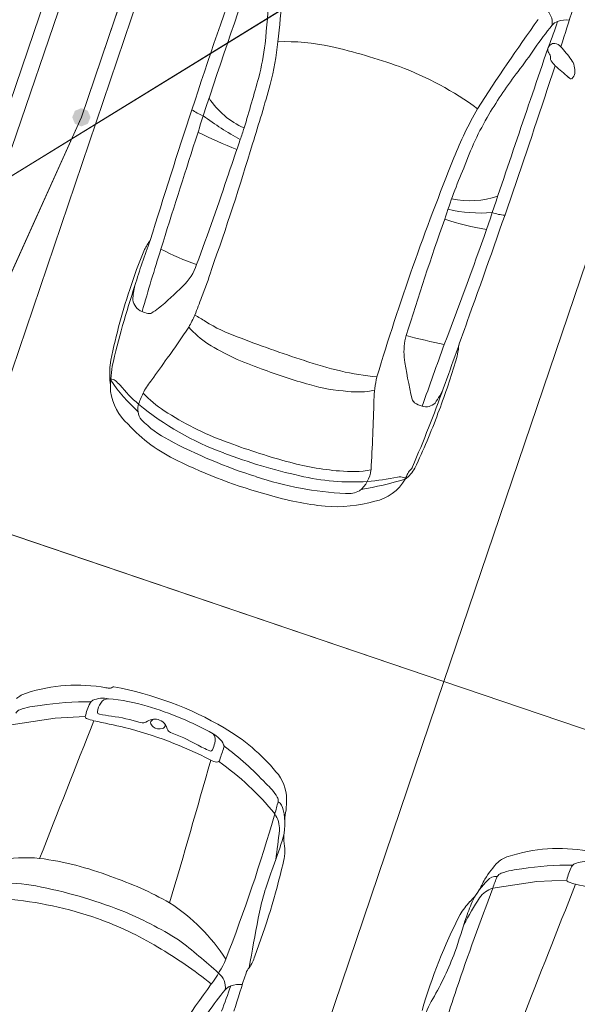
# Model space of a CAD drawing. Header units: metres. Extents: x 6541766 to 6542290, y 5894743 to 5895338.
# Tile 51 of 78: x 6541957.27 to 6541960.01, y 5895233.97 to 5895238.8. Entities that reach past the tile are written whole.
import ezdxf

# ---------------------------------------------------------------- set-up
doc = ezdxf.new("R2010")
doc.units = ezdxf.units.M
for name, pattern in [('0.5_0.5', [1, 0.5, -0.5]), ('DASHED', [0.75, 0.5, -0.25]), ('egkk-500', [2, 1.5, -0.5]), ('egug-500', [1, 0.5, -0.5])]:
    doc.linetypes.add(name, pattern=pattern)
for name, color, linetype in [('217-kontur klasyfikacyjny', 7, 'Continuous'), ('218-kontur użytku gruntowego', 7, 'Continuous'), ('219-działka ewidencyjna', 7, 'Continuous'), ('przewód kanalizacyjny', 7, 'Continuous')]:
    doc.layers.add(name, color=color, linetype=linetype)
for name, color, linetype, lineweight in [('_dr_obrzeże 8x30', 210, 'Continuous', 30), ('_dr_ścieki kd', 36, 'Continuous', 30), ('A-OZNACZENIA', 7, 'Continuous', 15), ('A-PZT', 4, 'Continuous', 9), ('IE - podklad', 8, 'Continuous', 9)]:
    doc.layers.add(name, color=color, linetype=linetype, lineweight=lineweight)
doc.layers.add('A-ZIELŃ - PROJ -B', color=7, linetype='Continuous', lineweight=13, true_color=0x91c200)

# ---------------------------------------------------------------- blocks, each defined once
blk = doc.blocks.new('blok - sanitarne pzt chelmza ng')
at = {"layer": 'przewód kanalizacyjny', "color": 34, "linetype": 'Continuous', "lineweight": 9}
for q in [(6542523.08, 5895278.6), (6542481.059, 5895252.714)]:
    blk.add_line((6542454.82, 5895236.55), q, dxfattribs=at)
blk = doc.blocks.new('blok - podklad szary rfqfqw')
at = {"color": 8, "linetype": 'ByBlock', "lineweight": 9}
for p, q in [((6541957.4413, 5895235.3702), (6541957.5892, 5895235.3776)), ((6541957.2252, 5895235.3371), (6541957.4413, 5895235.3702)), ((6541959.5911, 5895234.5347), (6541959.8072, 5895234.5678)), ((6541959.8072, 5895234.5678), (6541959.9551, 5895234.5752))]:
    blk.add_line(p, q, dxfattribs=at)
for centre, radius, start, end in [((6541954.1209, 5895239.1625), 4.3778, 353.6907, 0.14), ((6541981.0128, 5895230.8982), 24.0839, 160.09607, 161.95802), ((6542012.1323, 5895220.3874), 56.8682, 160.75051, 161.61062), ((6541954.2326, 5895239.178), 4.3302, 353.5381, 356.5543), ((6541451.9474, 5895399.7177), 532.8968, 342.409089, 342.430217), ((6541959.7939, 5895238.7828), 0.0895, 352.9151, 51.5451), ((6541967.1388, 5895233.4983), 9.042, 144.1012, 147.46043), ((6541960.9584, 5895237.8701), 1.4036, 140.0279, 145.8158), ((6541956.4439, 5895239.9729), 3.6618, 339.1008, 341.1582), ((6541959.9246, 5895238.7399), 0.0526, 106.7316, 142.6906), ((6541959.949, 5895238.6967), 0.1015, 80.0491, 112.9336), ((6541957.2134, 5895238.8307), 1.2676, 345.6067, 353.2359), ((6541957.3241, 5895238.8014), 1.2162, 344.7588, 354.7737), ((6541958.5733, 5895237.6447), 1.0467, 77.7935, 92.0847), ((6541958.1035, 5895235.6825), 3.0642, 70.3839, 76.9638), ((6541959.8887, 5895238.6521), 0.028, 120.7743, 215.9227), ((6541959.8921, 5895238.657), 0.0261, 81.7607, 132.7462), ((6541959.8838, 5895238.627), 0.0571, 43.537, 77.815), ((6541959.3495, 5895238.1479), 0.7747, 36.0142, 42.0031), ((6542225.3487, 5895148.1519), 280.4904, 161.175516, 161.367053), ((6541957.2668, 5895240.396), 3.0695, 322.9218, 325.5304), ((6541959.7864, 5895238.5769), 0.099, 28.943, 36.4132), ((6541959.8526, 5895238.6158), 0.0223, 349.2167, 23.7181), ((6541958.5825, 5895237.0896), 1.5781, 53.7255, 69.6177), ((6541920.3185, 5895251.4775), 41.629, 340.15378, 341.94072), ((6541959.897, 5895238.6088), 0.0227, 172.6031, 211.8602), ((6541959.3123, 5895238.1351), 0.73, 36.807, 39.231), ((6541958.6139, 5895237.0065), 2.0243, 48.2248, 50.6751), ((6541959.9026, 5895238.5489), 0.0916, 352.2606, 36.5456), ((6541946.162, 5895241.9321), 12.7457, 343.29118, 344.45156), ((6541961.4148, 5895237.2351), 2.1457, 142.3646, 149.1891), ((6541959.9942, 5895238.5514), 0.0473, 228.0349, 242.631), ((6541959.9554, 5895238.5393), 0.0381, 308.8881, 355.8593), ((6541951.5411, 5895240.3945), 7.2146, 342.2099, 344.62581), ((6541959.9756, 5895238.5145), 0.00607, 238.2622, 307.2572), ((6541958.5297, 5895238.631), 0.3971, 213.0792, 246.2195), ((6541989.2665, 5895228.0542), 32.8129, 161.69992, 162.87689), ((6541958.2412, 5895238.5296), 0.2146, 233.3895, 250.0881), ((6541953.5519, 5895239.7224), 4.8222, 341.6942, 343.189), ((6541959.1704, 5895239.6862), 1.6882, 233.5787, 240.9385), ((6541961.0275, 5895237.4858), 1.7468, 149.9027, 158.6782), ((6541960.8743, 5895237.5624), 1.5138, 149.3482, 160.3725), ((6541959.1884, 5895240.3742), 2.371, 243.8286, 248.8787), ((6541970.582, 5895234.1315), 12.8938, 161.28986, 161.55739), ((6542035.387, 5895213.4308), 81.1328, 162.218438, 162.614439), ((6541946.6153, 5895241.701), 12.3068, 340.40152, 343.42465), ((6541937.4074, 5895245.2882), 22.1066, 340.87803, 341.3275), ((6541970.9236, 5895233.4629), 12.4292, 157.99016, 163.24734), ((6541946.2646, 5895242.0386), 12.6747, 339.48969, 341.64097), ((6541961.9436, 5895236.9995), 2.7154, 156.7614, 162.4212), ((6541959.4774, 5895238.3341), 0.4241, 257.9276, 288.9754), ((6541959.5339, 5895238.588), 0.7379, 257.2361, 274.2009), ((6541959.6622, 5895238.0598), 0.2206, 250.3415, 266.8843), ((6541971.6744, 5895233.4214), 13.081, 160.35273, 162.99089), ((6541959.7634, 5895239.0543), 1.3006, 251.6947, 261.0106), ((6541940.3625, 5895244.5067), 20.3455, 338.96917, 340.66273), ((6541961.2192, 5895236.4709), 3.5372, 159.4042, 163.1847), ((6541958.0672, 5895237.5851), 0.2056, 140.7257, 155.5293), ((6541959.5495, 5895236.9478), 1.819, 156.5984, 163.1837), ((6541969.6912, 5895233.9826), 12.2974, 162.53554, 164.02741), ((6541958.4906, 5895238.6609), 1.1208, 241.7882, 251.5495), ((6541957.9062, 5895237.669), 0.2404, 312.3168, 342.7589), ((6541956.2988, 5895238.1683), 2.0009, 338.5147, 342.6907), ((6541960.2636, 5895236.6285), 2.5968, 160.9976, 169.4562), ((6541961.9792, 5895236.1102), 4.3708, 161.5402, 166.9449), ((6541958.0656, 5895237.4258), 0.2422, 163.6092, 180.3183), ((6541957.0507, 5895238.4897), 1.4255, 309.0189, 315.5366), ((6541957.8914, 5895237.431), 0.0683, 185.4451, 250.4988), ((6541965.6355, 5895234.516), 8.0247, 158.6654, 159.32583), ((6541957.9168, 5895237.4656), 0.1101, 244.0523, 259.5567), ((6541957.9035, 5895237.382), 0.0255, 254.889, 296.0443), ((6541957.7723, 5895237.6009), 0.2807, 300.4883, 308.8023), ((6541957.5945, 5895237.5861), 0.5834, 329.4877, 336.0301), ((6541957.8524, 5895236.8375), 0.5809, 55.6901, 61.7242), ((6541958.5978, 5895237.9906), 0.7924, 238.1657, 250.6541), ((6539955.0297, 5895949.4811), 2127.1906, 340.4308561, 340.4409631), ((6541955.4851, 5895238.9773), 3.1096, 323.7162, 327.1378), ((6541958.5019, 5895237.6596), 0.5482, 222.3984, 235.5549), ((6541960.34, 5895242.3654), 5.5008, 248.6268, 252.2742), ((6541959.4426, 5895237.1691), 0.288, 164.1174, 185.311), ((6541959.9905, 5895240.4429), 3.2998, 255.5223, 258.8556), ((6541958.8643, 5895238.3074), 1.2892, 238.5622, 251.4013), ((6542000.5423, 5895222.3071), 43.8011, 160.11503, 160.53709), ((6541959.0478, 5895237.2357), 0.3781, 341.2564, 354.8754), ((6541890.94, 5895284.9505), 82.3533, 324.417187, 324.507963), ((6541959.2152, 5895238.7067), 1.6739, 250.8174, 257.1755), ((6541961.3448, 5895237.4488), 2.2104, 187.9682, 193.4188), ((6541956.3649, 5895238.0125), 3.1709, 338.8242, 343.5418), ((6541958.1376, 5895237.0663), 0.4286, 174.9988, 188.1418), ((6541958.4232, 5895236.9899), 0.71, 171.286, 181.2654), ((6541959.3812, 5895239.52), 2.6054, 249.1311, 254.6274), ((6541959.1337, 5895238.2936), 1.2531, 256.6175, 264.8824), ((6541958.5188, 5895237.5898), 0.9808, 214.8844, 226.9167), ((6541957.7151, 5895236.9999), 0.0345, 54.0892, 90.8866), ((6541957.6288, 5895236.8872), 0.1764, 41.9597, 52.8597), ((6541958.2319, 5895236.7776), 0.405, 141.2871, 151.3524), ((6541959.5817, 5895236.9152), 0.5748, 166.892, 178.3096), ((6541957.9759, 5895237.0111), 0.2652, 187.9799, 228.276), ((6541958.4174, 5895237.5512), 0.8546, 219.714, 228.4765), ((6541958.3515, 5895236.7319), 0.5321, 153.2139, 159.8245), ((6541958.9353, 5895237.841), 0.8683, 253.6294, 266.2865), ((6541958.9287, 5895237.3809), 0.4094, 263.0313, 281.5364), ((6541952.6041, 5895239.4341), 7.1742, 336.76276, 340.09024), ((6541958.9976, 5895237.1431), 0.3833, 323.8595, 336.6184), ((6541958.2741, 5895237.3435), 0.5507, 223.3218, 237.3813), ((6541949.5774, 5895237.1584), 9.4326, 356.53533, 358.62562), ((6541959.2289, 5895236.9473), 0.036, 198.5964, 232.4177), ((6541957.9385, 5895236.8879), 0.0908, 162.3135, 215.9884), ((6541958.7593, 5895238.0136), 1.4283, 230.5045, 249.9486), ((6541958.7433, 5895238.0271), 1.3797, 236.2745, 250.2505), ((6541959.2859, 5895237.0396), 0.1443, 236.8427, 253.1732), ((6541959.2623, 5895236.9632), 0.0643, 253.5543, 314.1479), ((6541958.2518, 5895237.2185), 0.5449, 224.7959, 242.3873), ((6541956.5294, 5895237.8867), 2.9726, 334.3061, 339.9396), ((6541958.3747, 5895237.3388), 0.7792, 222.4175, 244.6615), ((6541959.1979, 5895238.9934), 2.5562, 242.0347, 252.4908), ((6541959.4043, 5895239.6783), 3.1578, 249.0856, 254.8371), ((6541959.1481, 5895238.8968), 2.5185, 243.9284, 254.8168), ((6541959.2013, 5895239.1101), 2.6103, 249.0858, 257.6511), ((6541958.9456, 5895237.9231), 1.3438, 254.1383, 265.4018), ((6541958.8976, 5895237.166), 0.5854, 264.1433, 279.3453), ((6541958.8448, 5895236.6043), 0.1487, 307.8083, 353.8232), ((6541959.0811, 5895236.6607), 0.1416, 303.7766, 333.6763), ((6541959.2409, 5895236.5337), 0.0772, 136.2281, 155.2074), ((6541959.143, 5895236.6272), 0.0583, 316.4487, 336.0835), ((6541958.9421, 5895238.0858), 1.614, 251.4574, 267.3754), ((6541958.9022, 5895237.6333), 1.1039, 256.4258, 273.7649), ((6541958.6365, 5895238.2998), 1.8331, 279.6208, 286.5904), ((6541958.8391, 5895237.9704), 1.4449, 275.3851, 281.3415), ((6541958.9652, 5895236.6537), 0.2239, 281.9403, 330.3808), ((6541959.1351, 5895236.5004), 0.0545, 69.8647, 102.6118), ((6541959.1387, 5895236.514), 0.0406, 54.8385, 68.0329), ((6541958.9308, 5895236.6667), 0.2603, 331.6367, 337.2597), ((6541958.8805, 5895236.5898), 0.117, 263.9611, 298.31), ((6541958.9292, 5895237.9371), 1.5356, 253.3201, 263.9539), ((6541958.8194, 5895237.1202), 0.712, 265.8171, 285.653), ((6541957.5483, 5895234.7263), 0.806, 79.8058, 107.9343), ((6541957.7242, 5895235.7026), 0.1859, 259.705, 266.6901), ((6541957.7122, 5895235.5313), 0.0144, 274.9766, 317.7461), ((6541957.7284, 5895235.5154), 0.00831, 80.0944, 131.6439), ((6541957.4361, 5895233.9045), 1.6455, 59.4839, 79.7164), ((6541957.335, 5895235.3739), 0.1242, 106.3103, 132.0834), ((6541957.4022, 5895235.0189), 0.4151, 94.756, 109.0121), ((6541957.6047, 5895233.9104), 1.5405, 89.507, 98.8484), ((6541957.8473, 5895235.3229), 0.2638, 152.9041, 168.04), ((6541957.6425, 5895235.4276), 0.0338, 117.7485, 152.7719), ((6541957.6766, 5895235.3442), 0.1238, 77.9747, 113.7444), ((6541957.7601, 5895235.3841), 0.1125, 147.9171, 171.2703), ((6541957.7017, 5895235.4228), 0.0425, 88.9958, 150.1846), ((6541957.637, 5895234.6191), 0.8487, 72.4169, 85.5758), ((6541957.4644, 5895233.9429), 1.546, 60.8798, 73.8908), ((6541957.28, 5895235.3766), 0.0372, 110.4707, 151.415), ((6541957.598, 5895235.3765), 0.0088, 172.767, 254.0196), ((6541957.6596, 5895235.4002), 0.0108, 174.4974, 263.7244), ((6541957.8552, 5895236.3659), 0.9961, 258.6069, 262.089), ((6541957.6333, 5895234.66), 0.7243, 71.8978, 83.2716), ((6542296.0242, 5895101.3736), 363.952, 158.399375, 158.513649), ((6541957.7442, 5895235.7883), 0.4458, 250.5218, 255.3812), ((6541956.1263, 5895228.1049), 7.4067, 77.08414, 78.27314), ((6541957.8696, 5895235.3905), 0.0435, 255.0417, 305.5577), ((6541957.9297, 5895235.3023), 0.0632, 67.5345, 123.4072), ((6541957.93, 5895235.3457), 0.02, 100.2879, 174.0191), ((6541957.9415, 5895235.3531), 0.0319, 189.5608, 232.019), ((6541957.9538, 5895235.3682), 0.0514, 231.6454, 287.7794), ((6541957.9399, 5895235.3148), 0.048, 27.5279, 73.1634), ((6541957.9644, 5895235.335), 0.0164, 287.7624, 27.7535), ((6541957.8318, 5895235.2535), 0.1722, 21.6957, 28.9713), ((6541957.303, 5895233.4171), 1.9662, 62.673, 75.9051), ((6541958.0205, 5895235.3269), 0.0303, 198.6057, 245.0404), ((6541957.6922, 5895234.4312), 0.9237, 61.2493, 70.0283), ((6541958.1614, 5895235.1877), 0.1194, 25.8657, 62.3963), ((6541958.1805, 5895235.2629), 0.0473, 340.9299, 40.1633), ((6541957.7877, 5895234.4932), 0.9599, 39.74, 59.7198), ((6541958.4996, 5895235.888), 0.7418, 240.7002, 246.2738), ((6541958.0471, 5895235.2915), 0.1835, 335.0381, 346.1035), ((6541958.2547, 5895235.2317), 0.0162, 342.949, 29.6009), ((6541957.4363, 5895234.093), 1.4123, 42.6073, 53.775), ((6541958.2047, 5895235.2177), 0.00955, 247.917, 337.5626), ((6541963.8751, 5895233.321), 5.9201, 161.21938, 161.84487), ((6541900.3389, 5895251.4762), 60.1219, 343.56261, 344.257182), ((6541958.244, 5895235.2355), 0.0812, 241.7979, 263.9946), ((6541958.2366, 5895235.168), 0.0134, 265.402, 349.939), ((6541957.4568, 5895234.0379), 1.369, 39.0367, 54.8627), ((6541958.378, 5895234.9718), 0.2001, 0.4764, 42.4249), ((6541958.2743, 5895234.8212), 0.3042, 31.9792, 48.5255), ((6541954.1261, 5895236.1254), 4.5618, 344.4194, 345.1986), ((6541958.5105, 5895234.9667), 0.0269, 345.4613, 35.4112), ((6541958.5052, 5895234.9129), 0.0565, 6.5654, 56.4162), ((6541958.1887, 5895234.9669), 0.3895, 352.9061, 0.9663), ((6541950.5261, 5895237.1956), 8.3171, 338.78882, 343.97899), ((6541958.4132, 5895234.827), 0.1297, 356.9947, 34.3505), ((6541958.2933, 5895234.8521), 0.2764, 342.1756, 14.0908), ((6541959.0504, 5895234.8369), 0.4822, 170.2135, 176.3126), ((6541954.6589, 5895235.2179), 3.9041, 352.0047, 354.1522), ((6541958.8301, 5895234.7822), 0.2652, 174.4329, 186.0042), ((6541955.1259, 5895235.8784), 3.6058, 339.6223, 342.0573), ((6541958.3382, 5895234.7183), 0.2309, 344.2599, 9.0144), ((6541959.9142, 5895233.9239), 0.806, 79.8058, 107.9343), ((6541957.2959, 5895233.942), 0.743, 84.6537, 100.5897), ((6541957.1644, 5895233.163), 1.5319, 68.977, 82.4703), ((6541954.8788, 5895235.5282), 3.7836, 339.4641, 346.6666), ((6541959.9122, 5895234.3669), 0.4182, 134.7877, 149.3689), ((6541959.7009, 5895234.5715), 0.1242, 106.3103, 132.0834), ((6541959.9706, 5895233.108), 1.5405, 89.507, 98.8484), ((6541960.0084, 5895234.6252), 0.0338, 117.7485, 152.7719), ((6541960.0425, 5895234.5418), 0.1238, 77.9747, 113.7444), ((6541959.8423, 5895234.1119), 1.4306, 159.0783, 168.8723), ((6541959.6458, 5895234.5742), 0.0372, 110.4707, 151.415), ((6541959.7681, 5895234.2165), 0.4151, 94.756, 109.0121), ((6541960.2131, 5895234.5205), 0.2638, 152.9041, 168.04), ((6541957.1534, 5895233.4185), 1.1442, 80.2642, 99.2527), ((6541957.1484, 5895232.9375), 1.7494, 60.7333, 71.1387), ((6541959.8432, 5895234.2923), 0.3954, 134.7168, 152.0167), ((6541958.371, 5895235.1796), 1.3248, 330.1157, 333.0891), ((6541959.6057, 5895234.5398), 0.0527, 81.86, 140.5345), ((6541959.9097, 5895234.4443), 0.3313, 153.5248, 164.1484), ((6542298.3901, 5895100.5712), 363.952, 158.399375, 158.513649), ((6541959.9638, 5895234.5741), 0.0088, 172.767, 254.0196), ((6541960.1101, 5895234.9859), 0.4458, 250.5218, 255.3812), ((6541958.4922, 5895227.3025), 7.4067, 77.08414, 78.27314), ((6541956.8785, 5895232.1295), 2.4617, 68.8879, 79.0297), ((6541972.2722, 5895229.6819), 13.578, 159.05907, 161.27545), ((6541959.2298, 5895234.712), 0.348, 315.7363, 326.4254), ((6541959.6232, 5895234.421), 0.1182, 105.7646, 145.2232), ((6541957.0541, 5895232.6925), 1.7952, 70.6666, 85.332), ((6541957.4978, 5895233.6836), 0.9297, 32.7369, 57.0337), ((6541959.7787, 5895234.1879), 0.411, 136.8307, 147.9741), ((6541960.968, 5895233.5606), 1.7146, 147.2412, 152.3476), ((6541960.2526, 5895234.1288), 0.8349, 155.2904, 161.4417), ((6541957.0821, 5895232.7477), 1.812, 57.8007, 67.8557), ((6541957.1028, 5895232.8482), 1.6322, 58.9218, 70.4707), ((6541974.4533, 5895231.3637), 16.2977, 169.30565, 170.17468), ((6541961.7864, 5895233.2004), 2.6466, 152.9043, 163.8747), ((6541954.9519, 5895235.7708), 4.7145, 340.81, 343.0265), ((6541956.5436, 5895232.2739), 2.5081, 47.3253, 53.1533), ((6541956.7379, 5895232.2109), 2.3664, 51.5831, 59.3211), ((6541958.0314, 5895234.7302), 1.4644, 329.7245, 339.6581), ((6541957.6647, 5895234.4666), 0.6759, 323.5499, 335.509), ((6541958.2204, 5895234.2646), 0.2115, 325.4927, 342.4836), ((6541958.188, 5895234.0478), 0.0895, 352.9151, 51.5451), ((6541450.3415, 5895394.9826), 532.8968, 342.409089, 342.430217), ((6541958.4707, 5895234.0805), 0.0996, 139.7977, 157.5128), ((6541965.5328, 5895228.7632), 9.042, 144.1012, 147.46043), ((6541959.3525, 5895233.135), 1.4036, 140.0279, 145.8158), ((6541954.838, 5895235.2378), 3.6618, 339.1008, 341.1582), ((6541958.3187, 5895234.0049), 0.0526, 106.7316, 142.6906), ((6541958.3431, 5895233.9617), 0.1015, 80.0491, 112.9336), ((6541964.7206, 5895232.2647), 5.597, 161.4995, 163.4094), ((6541959.8757, 5895233.6646), 0.6657, 150.5441, 160.8639)]:
    blk.add_arc(centre, radius, start, end, dxfattribs=at)
at = {"color": 8, "linetype": 'Continuous', "lineweight": 9, "extrusion": (0, 0, -1)}
for points in [[(-6541957.5382, 5895238.2882), (-6541957.5382, 5895238.3518), (-6541957.525, 5895238.32)], [(-6541957.5382, 5895238.2882), (-6541957.5382, 5895238.3518), (-6541957.525, 5895238.32)], [(-6541957.5382, 5895238.3518), (-6541957.57, 5895238.275), (-6541957.57, 5895238.365)], [(-6541957.5382, 5895238.3518), (-6541957.57, 5895238.275), (-6541957.57, 5895238.365)], [(-6541957.5382, 5895238.3518), (-6541957.5382, 5895238.2882), (-6541957.57, 5895238.275)], [(-6541957.5382, 5895238.3518), (-6541957.5382, 5895238.2882), (-6541957.57, 5895238.275)], [(-6541957.57, 5895238.365), (-6541957.57, 5895238.275), (-6541957.6018, 5895238.2882)], [(-6541957.57, 5895238.365), (-6541957.6018, 5895238.2882), (-6541957.6018, 5895238.3518)], [(-6541957.57, 5895238.365), (-6541957.57, 5895238.275), (-6541957.6018, 5895238.2882)], [(-6541957.57, 5895238.365), (-6541957.6018, 5895238.2882), (-6541957.6018, 5895238.3518)], [(-6541957.6018, 5895238.3518), (-6541957.6018, 5895238.2882), (-6541957.615, 5895238.32)], [(-6541957.6018, 5895238.3518), (-6541957.6018, 5895238.2882), (-6541957.615, 5895238.32)]]:
    blk.add_solid(points, dxfattribs=at)
at = {"layer": '217-kontur klasyfikacyjny', "color": 8, "linetype": 'egkk-500', "lineweight": 9}
for p, q in [((6541971.36, 5895278.98), (6541957.57, 5895238.32)), ((6541957.57, 5895238.32), (6541953.44, 5895229.19))]:
    blk.add_line(p, q, dxfattribs=at)
at = {"layer": '218-kontur użytku gruntowego', "color": 8, "linetype": 'egug-500', "lineweight": 9}
for p, q in [((6541957.57, 5895238.32), (6541971.36, 5895278.98)), ((6541971.36, 5895278.98), (6541957.57, 5895238.32)), ((6541953.44, 5895229.19), (6541957.57, 5895238.32)), ((6541957.57, 5895238.32), (6541953.44, 5895229.19))]:
    blk.add_line(p, q, dxfattribs=at)
at = {"layer": '219-działka ewidencyjna', "color": 8, "linetype": '0.5_0.5', "lineweight": 9}
for p, q in [((6541957.57, 5895238.32), (6541971.36, 5895278.98)), ((6541953.44, 5895229.19), (6541957.57, 5895238.32))]:
    blk.add_line(p, q, dxfattribs=at)
at = {"layer": '_dr_obrzeże 8x30', "color": 8, "lineweight": 9}
for p, q in [((6541957.2282, 5895238.1724), (6541967.8248, 5895269.2295)), ((6541957.1537, 5895238.2018), (6541967.7232, 5895269.1796))]:
    blk.add_line(p, q, dxfattribs=at)
at = {"layer": 'A-OZNACZENIA', "color": 8, "linetype": 'DASHED', "lineweight": 9, "ltscale": 5}
for p, q in [((6541957.57, 5895238.32), (6541971.36, 5895278.98)), ((6541949.13, 5895219.61), (6541957.57, 5895238.32))]:
    blk.add_line(p, q, dxfattribs=at)
at = {"layer": 'A-PZT', "color": 8, "lineweight": 9}
for p, q in [((6541958.5891, 5895241.0875), (6541956.9831, 5895236.3524)), ((6541959.3507, 5895235.5495), (6541960.9566, 5895240.2846)), ((6541960.9566, 5895240.2846), (6541959.3507, 5895235.5495)), ((6541956.9831, 5895236.3524), (6541959.3507, 5895235.5495)), ((6541959.3507, 5895235.5495), (6541956.9831, 5895236.3524)), ((6541957.7448, 5895230.8144), (6541959.3507, 5895235.5495)), ((6541959.3507, 5895235.5495), (6541957.7448, 5895230.8144)), ((6541959.3507, 5895235.5495), (6541961.7182, 5895234.7465)), ((6541961.7182, 5895234.7465), (6541959.3507, 5895235.5495))]:
    blk.add_line(p, q, dxfattribs=at)
at = {"layer": 'A-ZIELŃ - PROJ -B', "color": 8, "lineweight": 9}
for p, q in [((6541955.3772, 5895231.6174), (6541958.5891, 5895241.0875)), ((6541958.5169, 5895241.112), (6541957.57, 5895238.32)), ((6541957.57, 5895238.32), (6541954.6567, 5895231.8617))]:
    blk.add_line(p, q, dxfattribs=at)

msp = doc.modelspace()

# ---------------------------------------------------------------- block references
at = {"layer": '_dr_ścieki kd', "lineweight": 9}
msp.add_blockref('blok - sanitarne pzt chelmza ng', (-500, 0), dxfattribs=at)
at = {"layer": 'IE - podklad'}
msp.add_blockref('blok - podklad szary rfqfqw', (0, 0), dxfattribs=at)

doc.saveas('drawing.dxf')
